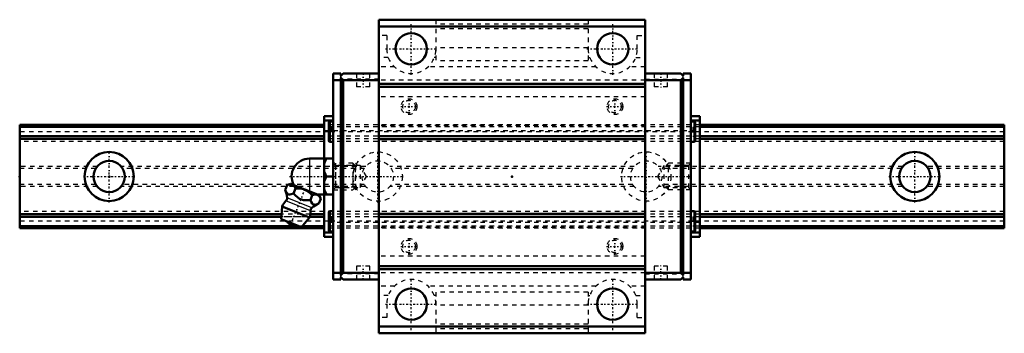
# Model space of a CAD drawing. Header units: millimetres. Extents: x -20 to 200, y -35 to 35.
import ezdxf

# ---------------------------------------------------------------- set-up
doc = ezdxf.new("R2010")
doc.units = ezdxf.units.MM
doc.linetypes.add('Center', pattern=[1.5, 0.45, -0.5, 0.05, -0.5])
doc.linetypes.add('Dashed', pattern=[2, 1, -1])
for name, color, linetype, lineweight in [('2d ConnectionPoints', 7, 'Continuous', 50), ('AM_0', 7, 'Continuous', 50), ('AM_4', 3, 'Continuous', 25), ('AM_5', 3, 'Continuous', 25), ('AM_7', 7, 'Center', 25), ('AM_9', 6, 'Dashed', 25)]:
    doc.layers.add(name, color=color, linetype=linetype, lineweight=lineweight)

# ---------------------------------------------------------------- blocks, each defined once
blk = doc.blocks.new('1_6l3q3vwwlp0620igec1e0wnfb________0_in_HSR25M1B1SS220LG200BM6F6805000_4')
at = {"layer": 'AM_0'}
for p, q in [((44.75, 4), (50.05, 4)), ((48.05, 4), (48.05, -4)), ((48.55, 0), (50.05, 0)), ((39.33, -3), (39.76, -1.93)), ((40.54, -1.6), (39.76, -1.93)), ((46.93, -4.18), (40.54, -1.6)), ((41.2, -3.76), (41.63, -2.69)), ((44.95, -5.27), (45.38, -4.2)), ((46.47, -4), (50.05, -4)), ((47.26, -4.96), (46.93, -4.18)), ((46.82, -6.03), (47.26, -4.96)), ((38.65, -6.67), (38.45, -9.49)), ((44.77, -9.14), (38.65, -6.67)), ((42.94, -11.31), (38.45, -9.49)), ((42.94, -11.31), (44.77, -9.14))]:
    blk.add_line(p, q, dxfattribs=at)
for points in [[(48.55, 4), (48.26, 3.44), (48.05, 2.85)], [(48.05, 1.15), (48.11, 0.96), (48.3, 0.47), (48.55, 0)], [(48.55, 0), (48.26, -0.56), (48.05, -1.15)], [(41.63, -2.69), (41.37, -2.21), (41.21, -2.01), (41.01, -1.86), (40.71, -1.76), (40.36, -1.75), (40.06, -1.82), (39.76, -1.93)], [(39.33, -3), (39.51, -3.4), (39.73, -3.74), (39.91, -3.91), (40.14, -4), (40.38, -4.02), (40.65, -3.96), (41.2, -3.76)], [(41.2, -3.76), (41.63, -4.23), (42.05, -4.62), (42.52, -4.95), (42.94, -5.14), (43.41, -5.26), (44.17, -5.32), (44.95, -5.27)], [(45.38, -4.2), (44.98, -3.79), (44.54, -3.42), (44.02, -3.09), (43.44, -2.85), (42.84, -2.71), (42.22, -2.67), (41.63, -2.69)], [(47.26, -4.96), (47, -4.48), (46.83, -4.28), (46.64, -4.14), (46.33, -4.03), (45.98, -4.03), (45.68, -4.09), (45.38, -4.2)], [(48.05, -2.85), (48.11, -3.04), (48.3, -3.53), (48.55, -4)], [(44.95, -5.27), (45.13, -5.67), (45.35, -6.01), (45.53, -6.18), (45.76, -6.27), (46, -6.29), (46.27, -6.24), (46.82, -6.03)]]:
    blk.add_lwpolyline(points, dxfattribs=at)
for centre, radius, start, end in [((44.75, 0), 4, 90, 207.9876), ((33.78, -5.29), 6, 4.8448, 22.4684), ((41.71, -7.9), 3.3, 131.9787, 158), ((38.97, -4.86), 0.8, 311.9787, 4.8448), ((49.22, -11.53), 6, 113.5458, 131.1552), ((41.71, -7.9), 3.3, 338, 4.0213), ((45.8, -7.62), 0.8, 131.1552, 184.0213), ((41.24, -9.07), 1.82, 210.1342, 285.8658)]:
    blk.add_arc(centre, radius, start, end, dxfattribs=at)
at = {"layer": 'AM_4'}
for p, q in [((44.75, 4), (44.75, -3.3)), ((45, -7.67), (39.5, -5.45)), ((45.27, -7.01), (39.76, -4.79))]:
    blk.add_line(p, q, dxfattribs=at)
at = {"layer": 'AM_5', "linetype": 'Dashed'}
for p, q in [((50.59, 3), (50.59, -3)), ((55.05, 2.39), (50.59, 2.39)), ((55.05, -2.39), (50.59, -2.39))]:
    blk.add_line(p, q, dxfattribs=at)
at = {"layer": 'AM_7'}
blk.add_line((40.39, -11.15), (43.89, -2.5), dxfattribs=at)
at = {"layer": 'AM_9'}
for p, q in [((54.44, 3), (50.05, 3)), ((55.05, 2.39), (54.44, 3)), ((54.44, 3), (54.44, -3)), ((55.05, 2.39), (55.05, -2.39)), ((50.05, -3), (54.44, -3)), ((54.44, -3), (55.05, -2.39))]:
    blk.add_line(p, q, dxfattribs=at)
blk = doc.blocks.new('2_HSR25M1BSSB_M6F_Slider_0_in_HSR25M1B1SS220LG200BM6F6805000_4')
at = {"layer": 'AM_0'}
for p, q in [((119.75, 35), (60.25, 35)), ((60.25, 35), (60.25, -35)), ((119.75, 33.5), (60.25, 33.5)), ((119.75, 35), (119.75, -35)), ((51.75, 23), (50.05, 23)), ((50.05, 23), (50.05, -23)), ((51.75, 23), (51.75, 22.5)), ((51.75, 22.5), (52.25, 23)), ((52.25, 21.5), (51.75, 22)), ((51.75, 22), (51.75, -22)), ((60.25, 23), (52.25, 23)), ((119.75, 23), (127.75, 23)), ((128.25, 22.5), (127.75, 23)), ((127.75, 21.5), (128.25, 22)), ((128.25, 23), (128.25, 22.5)), ((128.25, 23), (129.95, 23)), ((128.25, 22), (128.25, -22)), ((129.95, -23), (129.95, 23)), ((51.75, 21.5), (50.05, 21.5)), ((52.25, -21.5), (52.25, 21.5)), ((60.25, 21.5), (52.25, 21.5)), ((119.75, 20.7), (60.25, 20.7)), ((119.75, 20), (60.25, 20)), ((119.75, 21.5), (127.75, 21.5)), ((127.75, -21.5), (127.75, 21.5)), ((128.25, 21.5), (129.95, 21.5)), ((48.05, 13.5), (48.05, 4)), ((48.05, 13.5), (50.05, 13.5)), ((131.95, 13.5), (129.95, 13.5)), ((131.95, 13.5), (131.95, -13.5)), ((48.05, 12.5), (50.05, 12.5)), ((49.1, 12.01), (49.1, 7.99)), ((50.05, 12.25), (49.34, 12.25)), ((131.95, 12.5), (129.95, 12.5)), ((130.66, 12.25), (129.95, 12.25)), ((130.9, 12.01), (130.9, 7.99)), ((119.75, 9), (60.25, 9)), ((49.34, 7.75), (50.05, 7.75)), ((119.75, 8.3), (60.25, 8.3)), ((129.95, 7.75), (130.66, 7.75)), ((48.05, -4), (48.05, -13.5)), ((49.1, -7.99), (49.1, -12.01)), ((50.05, -7.75), (49.34, -7.75)), ((119.75, -8.3), (60.25, -8.3)), ((130.66, -7.75), (129.95, -7.75)), ((130.9, -7.99), (130.9, -12.01)), ((119.75, -9), (60.25, -9)), ((48.05, -12.5), (50.05, -12.5)), ((49.34, -12.25), (50.05, -12.25)), ((129.95, -12.25), (130.66, -12.25)), ((131.95, -12.5), (129.95, -12.5)), ((48.05, -13.5), (50.05, -13.5)), ((131.95, -13.5), (129.95, -13.5)), ((51.75, -21.5), (50.05, -21.5)), ((51.75, -22), (52.25, -21.5)), ((60.25, -21.5), (52.25, -21.5)), ((119.75, -20), (60.25, -20)), ((119.75, -20.7), (60.25, -20.7)), ((119.75, -21.5), (127.75, -21.5)), ((128.25, -22), (127.75, -21.5)), ((128.25, -21.5), (129.95, -21.5)), ((51.75, -23), (50.05, -23)), ((52.25, -23), (51.75, -22.5)), ((51.75, -22.5), (51.75, -23)), ((60.25, -23), (52.25, -23)), ((119.75, -23), (127.75, -23)), ((127.75, -23), (128.25, -22.5)), ((128.25, -22.5), (128.25, -23)), ((128.25, -23), (129.95, -23)), ((119.75, -33.5), (60.25, -33.5)), ((119.75, -35), (60.25, -35))]:
    blk.add_line(p, q, dxfattribs=at)
for centre in [(67.5, 28.5), (112.5, 28.5), (67.5, -28.5), (112.5, -28.5)]:
    blk.add_circle(centre, 3.5, dxfattribs=at)
for centre, radius, start, end in [((49.34, 12.01), 0.237, 90, 180), ((130.66, 12.01), 0.238, 0, 90), ((49.34, 7.99), 0.237, 180, 270), ((130.66, 7.99), 0.238, 270, 360), ((49.34, -7.99), 0.237, 90, 180), ((130.66, -7.99), 0.238, 0, 90), ((49.34, -12.01), 0.237, 180, 270), ((130.66, -12.01), 0.238, 270, 360)]:
    blk.add_arc(centre, radius, start, end, dxfattribs=at)
at = {"layer": 'AM_4'}
for p, q in [((49.34, 12.25), (49.34, 7.75)), ((130.66, 12.25), (130.66, 7.75)), ((49.34, -7.75), (49.34, -12.25)), ((130.66, -7.75), (130.66, -12.25))]:
    blk.add_line(p, q, dxfattribs=at)
at = {"layer": 'AM_5', "linetype": 'Dashed'}
for p, q in [((55.05, -3), (55.05, 3)), ((55.55, 2.46), (55.05, 3)), ((124.45, 2.46), (124.95, 3)), ((124.95, -3), (124.95, 3)), ((129.95, 3), (124.95, 3)), ((55.55, -2.46), (55.05, -3)), ((124.45, -2.46), (124.95, -3)), ((129.95, -3), (124.95, -3))]:
    blk.add_line(p, q, dxfattribs=at)
at = {"layer": 'AM_7'}
for p, q in [((67.5, 22.73), (67.5, 34.27)), ((112.5, 22.73), (112.5, 34.27)), ((61.73, 28.5), (73.27, 28.5)), ((106.72, 28.5), (118.28, 28.5)), ((56.75, 23.15), (56.75, 19.85)), ((123.25, 23.15), (123.25, 19.85)), ((65.15, 15.6), (68.85, 15.6)), ((67, 13.75), (67, 17.45)), ((111.15, 15.6), (114.85, 15.6)), ((113, 13.75), (113, 17.45)), ((49.05, 10), (50.1, 10)), ((129.9, 10), (130.95, 10)), ((114.22, 0), (130.32, 0)), ((49.05, -10), (50.1, -10)), ((129.9, -10), (130.95, -10)), ((67, -17.45), (67, -13.75)), ((113, -17.45), (113, -13.75)), ((65.15, -15.6), (68.85, -15.6)), ((111.15, -15.6), (114.85, -15.6)), ((56.75, -23.15), (56.75, -19.85)), ((123.25, -23.15), (123.25, -19.85)), ((67.5, -34.27), (67.5, -22.73)), ((112.5, -34.27), (112.5, -22.73)), ((61.73, -28.5), (73.27, -28.5)), ((106.72, -28.5), (118.28, -28.5))]:
    blk.add_line(p, q, dxfattribs=at)
at = {"layer": 'AM_9'}
for p, q in [((73, 35), (73, 25.79)), ((107, 34), (73, 34)), ((107, 35), (107, 25.79)), ((62, 31.47), (60.25, 31.47)), ((62, 31.47), (62, 28.5)), ((107, 33), (73, 33)), ((118, 28.5), (118, 31.47)), ((118, 31.47), (119.75, 31.47)), ((107, 28.74), (73, 28.74)), ((62.36, 26.54), (60.25, 26.54)), ((73, 26.54), (72.64, 26.54)), ((107, 26.54), (107.36, 26.54)), ((117.64, 26.54), (119.75, 26.54)), ((63.78, 24.45), (60.25, 24.45)), ((108.78, 24.45), (71.22, 24.45)), ((107, 25.79), (73, 25.79)), ((119.75, 24.45), (116.22, 24.45)), ((51.75, 22), (51.75, 22.5)), ((55.25, 23), (55.25, 20)), ((58.25, 20), (58.25, 23)), ((121.75, 23), (121.75, 20)), ((124.75, 20), (124.75, 23)), ((128.25, 22), (128.25, 22.5)), ((60.25, 21.7), (51.75, 21.7)), ((58.25, 20), (55.25, 20)), ((119.75, 21.49), (60.25, 21.49)), ((119.75, 21.7), (128.25, 21.7)), ((124.75, 20), (121.75, 20)), ((119.75, 17.8), (60.25, 17.8)), ((131.95, 11.5), (48.05, 11.5)), ((131.95, 11.09), (48.05, 11.09)), ((131.95, 11.08), (48.05, 11.08)), ((49.58, 11), (49.1, 11)), ((49.58, 11), (49.58, 9)), ((119.75, 11.4), (60.25, 11.4)), ((130.43, 11), (130.9, 11)), ((130.43, 11), (130.43, 9)), ((48.05, 10.28), (131.95, 10.28)), ((131.95, 9.03), (48.05, 9.03)), ((131.95, 9.03), (48.05, 9.03)), ((49.58, 10), (49.1, 10)), ((49.58, 9), (49.1, 9)), ((130.43, 10), (130.9, 10)), ((130.43, 9), (130.9, 9)), ((131.95, 8.41), (48.05, 8.41)), ((131.95, 7.8), (48.05, 7.8)), ((50.59, 2.46), (50.05, 3)), ((56.05, 2.46), (50.59, 2.46)), ((50.59, 2.46), (50.59, -2.46)), ((56.05, 2.46), (56.05, -2.46)), ((57.47, 0), (56.05, 2.46)), ((123.95, 2.46), (122.53, 0)), ((129.41, 2.46), (123.95, 2.46)), ((123.95, 2.46), (123.95, -2.46)), ((129.95, 3), (129.41, 2.46)), ((129.41, 2.46), (129.41, -2.46)), ((56.05, -2.46), (57.47, 0)), ((122.53, 0), (123.95, -2.46)), ((50.05, -3), (50.59, -2.46)), ((50.59, -2.46), (56.05, -2.46)), ((123.95, -2.46), (129.41, -2.46)), ((129.41, -2.46), (129.95, -3)), ((131.95, -7.8), (48.05, -7.8)), ((131.95, -8.41), (48.05, -8.41)), ((131.95, -9.03), (48.05, -9.03)), ((131.95, -9.03), (48.05, -9.03)), ((131.95, -10.28), (48.05, -10.28)), ((49.58, -9), (49.1, -9)), ((49.58, -10), (49.1, -10)), ((49.58, -11), (49.1, -11)), ((49.58, -9), (49.58, -11)), ((130.43, -9), (130.9, -9)), ((130.43, -9), (130.43, -11)), ((130.43, -10), (130.9, -10)), ((130.43, -11), (130.9, -11)), ((131.95, -11.08), (48.05, -11.08)), ((131.95, -11.09), (48.05, -11.09)), ((131.95, -11.5), (48.05, -11.5)), ((119.75, -11.4), (60.25, -11.4)), ((119.75, -17.8), (60.25, -17.8)), ((60.25, -21.7), (51.75, -21.7)), ((51.75, -22.5), (51.75, -22)), ((58.25, -20), (55.25, -20)), ((55.25, -20), (55.25, -23)), ((58.25, -23), (58.25, -20)), ((119.75, -21.49), (60.25, -21.49)), ((119.75, -21.7), (128.25, -21.7)), ((124.75, -20), (121.75, -20)), ((121.75, -20), (121.75, -23)), ((124.75, -23), (124.75, -20)), ((128.25, -22.5), (128.25, -22)), ((63.78, -24.45), (60.25, -24.45)), ((108.78, -24.45), (71.22, -24.45)), ((107, -25.79), (73, -25.79)), ((73, -25.79), (73, -35)), ((107, -25.79), (107, -35)), ((119.75, -24.45), (116.22, -24.45)), ((62.36, -26.54), (60.25, -26.54)), ((62, -28.5), (62, -31.47)), ((73, -26.54), (72.64, -26.54)), ((107, -26.54), (107.36, -26.54)), ((117.64, -26.54), (119.75, -26.54)), ((118, -31.47), (118, -28.5)), ((107, -28.74), (73, -28.74)), ((62, -31.47), (60.25, -31.47)), ((107, -33), (73, -33)), ((118, -31.47), (119.75, -31.47)), ((107, -34), (73, -34))]:
    blk.add_line(p, q, dxfattribs=at)
for centre, radius in [((67, 15.6), 1.76), ((67, 15.6), 1.41), ((113, 15.6), 1.76), ((113, 15.6), 1.41), ((67, -15.6), 1.76), ((67, -15.6), 1.41), ((113, -15.6), 1.76), ((113, -15.6), 1.41)]:
    blk.add_circle(centre, radius, dxfattribs=at)
for centre, start, end in [((67.5, 28.5), 180, 0), ((112.5, 28.5), 180, 0), ((67.5, -28.5), 360, 180), ((112.5, -28.5), 360, 180)]:
    blk.add_arc(centre, 5.5, start, end, dxfattribs=at)
blk = doc.blocks.new('3_HSR25M1B122020_Rail_0_in_HSR25M1B1SS220LG200BM6F6805000_4')
at = {"layer": 'AM_0'}
for p, q in [((48.05, 11.5), (-20, 11.5)), ((-20, 11.5), (-20, -11.5)), ((48.05, 11.08), (-20, 11.08)), ((200, 11.5), (131.95, 11.5)), ((200, 11.08), (131.95, 11.08)), ((200, 11.5), (200, -11.5)), ((48.05, 9.03), (-20, 9.03)), ((200, 9.03), (131.95, 9.03)), ((48.05, 8.41), (-20, 8.41)), ((200, 8.41), (131.95, 8.41)), ((38.53, -8.41), (-20, -8.41)), ((48.05, -8.41), (44.97, -8.41)), ((200, -8.41), (131.95, -8.41)), ((38.48, -9.03), (-20, -9.03)), ((48.05, -9.03), (44.81, -9.03)), ((200, -9.03), (131.95, -9.03)), ((42.37, -11.08), (-20, -11.08)), ((48.05, -11.5), (-20, -11.5)), ((48.05, -11.08), (43.14, -11.08)), ((200, -11.08), (131.95, -11.08)), ((200, -11.5), (131.95, -11.5))]:
    blk.add_line(p, q, dxfattribs=at)
for centre, radius in [((0, 0), 5.5), ((180, 0), 5.5), ((0, 0), 3.5), ((180, 0), 3.5)]:
    blk.add_circle(centre, radius, dxfattribs=at)
at = {"layer": 'AM_7'}
for p, q in [((0, -5.78), (0, 5.78)), ((60, -5.78), (60, 5.78)), ((120, -5.78), (120, 5.78)), ((180, -5.78), (180, 5.78)), ((-5.78, 0), (5.78, 0)), ((40.28, 0), (65.78, 0)), ((174.22, 0), (185.78, 0))]:
    blk.add_line(p, q, dxfattribs=at)
at = {"layer": 'AM_9'}
for p, q in [((200, 11.09), (-20, 11.09)), ((131.95, 11.5), (48.05, 11.5)), ((131.95, 11.08), (48.05, 11.08)), ((49.1, 10), (-20, 10)), ((200, 9.03), (-20, 9.03)), ((131.95, 9.03), (48.05, 9.03)), ((130.43, 10), (49.57, 10)), ((200, 10), (130.9, 10)), ((200, 7.8), (-20, 7.8)), ((131.95, 8.41), (48.05, 8.41)), ((-2.68, 2.25), (-20, 2.25)), ((57.32, 2.25), (2.68, 2.25)), ((117.32, 2.25), (62.68, 2.25)), ((177.32, 2.25), (122.68, 2.25)), ((200, 2.25), (182.68, 2.25)), ((-3.03, 1.75), (-20, 1.75)), ((56.97, 1.75), (3.03, 1.75)), ((116.97, 1.75), (63.03, 1.75)), ((176.97, 1.75), (123.03, 1.75)), ((200, 1.75), (183.03, 1.75)), ((-3.03, -1.75), (-20, -1.75)), ((40.45, -1.75), (3.03, -1.75)), ((56.97, -1.75), (40.61, -1.75)), ((116.97, -1.75), (63.03, -1.75)), ((176.97, -1.75), (123.03, -1.75)), ((200, -1.75), (183.03, -1.75)), ((-2.68, -2.25), (-20, -2.25)), ((57.32, -2.25), (2.68, -2.25)), ((117.32, -2.25), (62.68, -2.25)), ((177.32, -2.25), (122.68, -2.25)), ((200, -2.25), (182.68, -2.25)), ((200, -7.8), (-20, -7.8)), ((44.97, -8.41), (38.53, -8.41)), ((131.95, -8.41), (48.05, -8.41)), ((200, -9.03), (-20, -9.03)), ((49.1, -10), (-20, -10)), ((44.81, -9.03), (38.48, -9.03)), ((131.95, -9.03), (48.05, -9.03)), ((130.43, -10), (49.57, -10)), ((200, -10), (130.9, -10)), ((200, -11.09), (-20, -11.09)), ((43.14, -11.08), (42.37, -11.08)), ((131.95, -11.08), (48.05, -11.08)), ((131.95, -11.5), (48.05, -11.5))]:
    blk.add_line(p, q, dxfattribs=at)
for centre, radius in [((60, 0), 5.5), ((120, 0), 5.5), ((60, 0), 3.5), ((120, 0), 3.5)]:
    blk.add_circle(centre, radius, dxfattribs=at)

msp = doc.modelspace()

# ---------------------------------------------------------------- linework, layer by layer
at = {"layer": '2d ConnectionPoints'}
for p in [(-20, 0), (0, 0), (0, 0), (50.05, 0), (90, 0), (129.95, 0)]:
    msp.add_point(p, dxfattribs=at)

# ---------------------------------------------------------------- block references
for name in ['2_HSR25M1BSSB_M6F_Slider_0_in_HSR25M1B1SS220LG200BM6F6805000_4', '3_HSR25M1B122020_Rail_0_in_HSR25M1B1SS220LG200BM6F6805000_4', '1_6l3q3vwwlp0620igec1e0wnfb________0_in_HSR25M1B1SS220LG200BM6F6805000_4']:
    msp.add_blockref(name, (0, 0))

doc.saveas('drawing.dxf')
